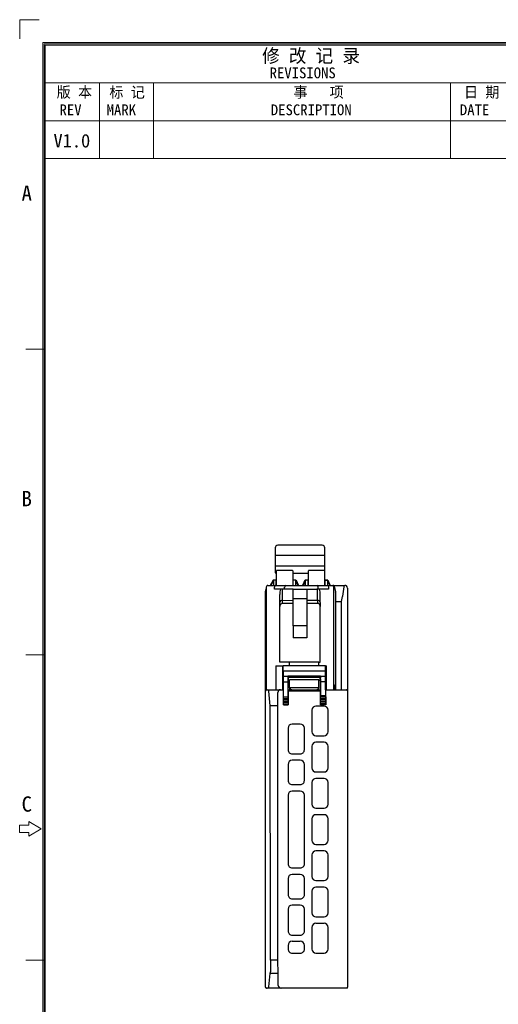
# Model space of a CAD drawing. Header units: millimetres. Extents: x 0 to 427, y 0 to 299.
# Tile 8 of 24: x 0 to 89, y 117 to 299. Entities that reach past the tile are written whole.
import ezdxf
from ezdxf.enums import TextEntityAlignment as Align

# ---------------------------------------------------------------- set-up
doc = ezdxf.new("R2010")
doc.units = ezdxf.units.MM
doc.header["$MEASUREMENT"] = 0
for name, color, linetype, lineweight in [('Layer0000', 7, 'Continuous', 25), ('粗实线', 7, 'Continuous', 30), ('细实线层', 7, 'Continuous', 18)]:
    doc.layers.add(name, color=color, linetype=linetype, lineweight=lineweight)
doc.styles.add('鸿蒙CAD', font='txt')

# ---------------------------------------------------------------- blocks, each defined once
blk = doc.blocks.new('Plastic_A3')
at = {"layer": '细实线层'}
for p, q in [((225.46, 633.8), (225.46, 630.27)), ((225.46, 633.8), (229, 633.8)), ((229.71, 338.7), (229.71, 629.56)), ((229.71, 629.56), (648.26, 629.56)), ((229.93, 338.92), (229.93, 629.33)), ((229.93, 629.33), (648.03, 629.33)), ((230.16, 339.15), (230.16, 629.11)), ((230.16, 629.11), (647.81, 629.11)), ((230.16, 622.11), (330.16, 622.11)), ((240.16, 608.11), (240.16, 622.11)), ((250.16, 608.11), (250.16, 622.11)), ((305.16, 608.11), (305.16, 622.11)), ((230.16, 615.11), (330.16, 615.11)), ((230.16, 608.11), (330.16, 608.11)), ((229.93, 572.83), (226.54, 572.83)), ((229.93, 516.33), (226.54, 516.33)), ((225.41, 484.81), (225.41, 483.45)), ((227.11, 484.81), (225.41, 484.81)), ((227.11, 485.49), (227.11, 484.81)), ((229.37, 484.13), (227.11, 485.49)), ((225.41, 483.45), (227.11, 483.45)), ((227.11, 482.77), (229.37, 484.13)), ((227.11, 483.45), (227.11, 482.77)), ((229.93, 459.83), (226.54, 459.83))]:
    blk.add_line(p, q, dxfattribs=at)
at = {"layer": '细实线层', "style": '鸿蒙CAD'}
for s, height, p in [('REVISIONS', 2, (271.68, 622.96)), ('REV', 2, (232.79, 616.13)), ('MARK', 2, (241.51, 616.13)), ('DESCRIPTION', 2, (271.9, 616.13)), ('DATE', 2, (306.89, 616.13)), ('A', 2.83, (225.76, 600.29)), ('B', 2.83, (225.76, 543.79)), ('C', 2.83, (225.76, 487.29))]:
    blk.add_text(s, height=height, dxfattribs=at).set_placement(p)
at = {"layer": '细实线层', "attachment_point": 7, "style": '鸿蒙CAD'}
for s, insert, char_height, width in [('修 改 记 录', (270.29, 625.59), 2.5, 21.9821), ('版 本', (232.26, 619.17), 2, 9.8795), ('标 记', (242.02, 619.17), 2, 9.692), ('事   项', (276.09, 619.17), 2, 14.2946), ('日 期', (307.65, 619.17), 2, 8.6607)]:
    blk.add_mtext(s, dxfattribs=dict(at, insert=insert, char_height=char_height, width=width))
at = {"layer": '细实线层', "style": '鸿蒙CAD'}
for tag, p in [('V1.0', (231.67, 610.16)), ('XXXN', (538.26, 343))]:
    blk.add_attdef(tag, p, '', height=2.5, dxfattribs=at)
for tag, height, p in [('XXXE', 2.5, (540.24, 365.07)), ('XXXC', 2.5, (573.27, 365.07)), ('XXXA', 2, (624.03, 365.07)), ('XXXG', 2.5, (497.76, 358.07)), ('XXXK', 2, (514.01, 357.04)), ('mm', 2.5, (540.24, 358.07)), ('XXXD', 2.5, (573.27, 358.07)), ('XXXB', 2.5, (624.03, 358.07)), ('XXXM', 2.5, (501.13, 341.19))]:
    blk.add_attdef(tag, text='', height=height, dxfattribs=at).set_placement(p, align=Align.CENTER)
blk.add_attdef('XXXJ', text='', height=2.5, dxfattribs=at).set_placement((503.31, 352.09), align=Align.MIDDLE_RIGHT)

msp = doc.modelspace()

# ---------------------------------------------------------------- linework, layer by layer
at = {"layer": 'Layer0000', "color": 7, "linetype": 'Continuous', "lineweight": 25}
for p, q in [((55.92, 202.22), (47.72, 202.22)), ((47.22, 201.72), (47.22, 200.32)), ((56.42, 200.32), (56.42, 201.72)), ((56.42, 200.32), (47.22, 200.32)), ((47.22, 200.32), (47.22, 198.33)), ((56.42, 198.33), (56.42, 200.32)), ((56.42, 198.33), (47.22, 198.33)), ((47.22, 198.33), (47.22, 197.36)), ((47.22, 197.36), (47.22, 197.22)), ((47.22, 197.22), (47.22, 197.14)), ((47.22, 197.14), (47.22, 197.13)), ((47.22, 197.13), (47.47, 197.13)), ((47.47, 197.13), (47.22, 197.13)), ((47.47, 194.79), (47.47, 197.49)), ((47.57, 197.59), (50.37, 197.59)), ((50.47, 197.49), (50.47, 194.79)), ((53.37, 197.02), (50.47, 197.02)), ((53.37, 194.79), (53.37, 197.49)), ((53.47, 197.59), (56.27, 197.59)), ((56.37, 197.49), (56.37, 194.79)), ((56.37, 197.13), (56.42, 197.13)), ((56.42, 197.13), (56.37, 197.13)), ((56.42, 197.37), (56.42, 198.33)), ((56.42, 197.22), (56.42, 197.37)), ((56.42, 197.15), (56.42, 197.22)), ((56.42, 197.13), (56.42, 197.15)), ((46.84, 195.74), (46.29, 194.79)), ((46.93, 195.69), (46.41, 194.79)), ((47.01, 195.79), (46.93, 195.79)), ((46.96, 195.69), (46.93, 195.69)), ((46.96, 194.79), (46.96, 195.69)), ((47.27, 195.79), (47.01, 195.79)), ((47.37, 195.69), (47.37, 194.79)), ((50.57, 194.79), (50.57, 195.69)), ((50.93, 195.79), (50.67, 195.79)), ((51.01, 195.79), (50.93, 195.79)), ((51.01, 195.69), (50.99, 195.69)), ((50.99, 195.69), (50.99, 194.79)), ((51.01, 195.69), (51.42, 194.79)), ((51.1, 195.74), (51.53, 194.79)), ((52.74, 195.74), (52.31, 194.79)), ((52.84, 195.69), (52.42, 194.79)), ((52.91, 195.79), (52.84, 195.79)), ((52.86, 195.69), (52.84, 195.69)), ((52.86, 194.79), (52.86, 195.69)), ((53.17, 195.79), (52.91, 195.79)), ((53.27, 195.69), (53.27, 194.79)), ((56.47, 194.79), (56.47, 195.69)), ((56.89, 195.69), (56.48, 195.69)), ((56.91, 195.79), (56.57, 195.79)), ((56.91, 195.69), (56.89, 195.69)), ((56.89, 195.69), (56.89, 194.79)), ((56.91, 195.69), (57.32, 194.79)), ((57, 195.74), (57.43, 194.79)), ((45.42, 193.59), (45.57, 194.19)), ((45.42, 192.63), (45.42, 193.59)), ((45.57, 194.49), (45.57, 175.49)), ((45.87, 194.79), (47.2, 194.79)), ((45.87, 194.79), (45.88, 194.79)), ((47.07, 194.1), (47.07, 194.49)), ((48.98, 194.1), (47.07, 194.1)), ((47.2, 194.79), (49.2, 194.79)), ((47.47, 194.81), (47.37, 194.81)), ((48.07, 191.65), (48.07, 193.1)), ((48.57, 192.03), (48.57, 194.1)), ((48.98, 194.1), (48.98, 194.49)), ((49.2, 194.1), (48.98, 194.1)), ((49.2, 194.79), (54.95, 194.79)), ((50.57, 194.1), (49.2, 194.1)), ((50.57, 192.3), (50.57, 194.1)), ((50.57, 194.1), (53.07, 194.1)), ((53.07, 194.1), (53.07, 192.3)), ((53.07, 194.1), (54.95, 194.1)), ((54.95, 194.79), (56.95, 194.79)), ((55.16, 194.1), (54.95, 194.1)), ((55.07, 192.04), (55.07, 194.1)), ((55.16, 194.1), (55.16, 194.49)), ((57.07, 194.1), (55.16, 194.1)), ((55.57, 191.65), (55.57, 193.1)), ((56.47, 194.81), (56.37, 194.81)), ((56.95, 194.79), (57.77, 194.79)), ((57.07, 194.49), (57.07, 194.1)), ((57.79, 194.79), (57.9, 194.79)), ((57.9, 194.79), (57.97, 194.79)), ((57.97, 194.79), (60.14, 194.79)), ((58.07, 175.49), (58.07, 194.49)), ((58.16, 194.64), (58.42, 193.62)), ((58.47, 175.49), (58.47, 193.48)), ((59.93, 194.51), (59.67, 192.8)), ((60.62, 194.29), (60.62, 192.71)), ((45.57, 192.63), (45.42, 192.63)), ((45.42, 192.58), (45.42, 192.63)), ((45.42, 175.29), (45.42, 192.58)), ((45.42, 192.58), (45.57, 192.58)), ((48.07, 190.92), (48.07, 191.65)), ((48.57, 192.03), (50.57, 192.04)), ((48.57, 191.47), (48.57, 192.03)), ((50.57, 191.47), (48.57, 191.47)), ((50.57, 187.3), (50.57, 192.3)), ((53.07, 192.3), (50.57, 192.3)), ((53.07, 192.3), (53.07, 187.3)), ((53.07, 192.04), (55.07, 192.04)), ((55.07, 191.47), (53.07, 191.47)), ((55.07, 192.04), (55.07, 191.47)), ((55.57, 191.65), (55.57, 190.92)), ((58.47, 191.79), (59.52, 191.79)), ((59.52, 191.79), (59.66, 192.74)), ((59.52, 175.49), (59.52, 191.79)), ((59.67, 192.8), (59.66, 192.74)), ((60.62, 192.71), (60.62, 175.32)), ((48.07, 183.19), (48.07, 190.92)), ((55.57, 183.19), (55.57, 190.92)), ((53.07, 187.3), (50.57, 187.3)), ((50.57, 187.3), (50.57, 185.11)), ((53.07, 187.3), (53.07, 185.11)), ((53.07, 185.11), (50.57, 185.11)), ((48.07, 181.84), (48.07, 183.19)), ((55.57, 181.84), (55.57, 183.19)), ((48.07, 180.59), (48.07, 181.84)), ((49.87, 180.59), (48.07, 180.59)), ((49.87, 180.57), (49.87, 180.59)), ((55.32, 180.58), (49.87, 180.57)), ((49.87, 179.99), (49.87, 180.57)), ((55.32, 180.58), (55.32, 180.59)), ((55.32, 180.59), (55.57, 180.59)), ((55.32, 179.99), (55.32, 180.58)), ((55.57, 180.59), (55.57, 181.84)), ((47.32, 179.89), (47.32, 175.49)), ((47.32, 179.89), (48.72, 179.89)), ((48.67, 175.49), (48.67, 179.89)), ((48.72, 179), (48.67, 179.09)), ((48.72, 179.99), (56.55, 179.99)), ((48.72, 179.49), (48.72, 179.99)), ((48.72, 178.85), (48.72, 179.49)), ((48.72, 178.85), (48.74, 178.99)), ((48.72, 175.49), (48.72, 178.85)), ((48.74, 178.99), (56.55, 178.99)), ((56.55, 179.49), (56.55, 179.99)), ((56.55, 179.89), (56.72, 179.89)), ((56.55, 178.99), (56.55, 179.49)), ((56.57, 175.49), (56.55, 178.99)), ((56.72, 175.49), (56.72, 179.89)), ((48.67, 177.42), (48.72, 177.5)), ((48.75, 177.99), (48.74, 178.49)), ((48.75, 177.98), (48.75, 177.99)), ((48.75, 177.99), (49.6, 177.99)), ((48.75, 177.98), (49.59, 177.98)), ((48.78, 174.19), (48.77, 176.98)), ((48.77, 176.98), (49.58, 176.98)), ((49.58, 176.98), (49.58, 174.19)), ((49.6, 177.99), (49.59, 177.98)), ((49.6, 178.07), (55.62, 178.07)), ((49.6, 177.99), (49.6, 178.07)), ((49.63, 178.01), (49.6, 178.07)), ((49.63, 178.01), (55.59, 178.01)), ((49.64, 177.71), (49.64, 177.74)), ((55.59, 177.74), (49.64, 177.74)), ((49.65, 175.49), (49.65, 177.19)), ((49.87, 177.19), (49.65, 177.19)), ((49.87, 175.82), (49.87, 177.3)), ((55.32, 177.3), (49.87, 177.3)), ((55.32, 175.82), (55.32, 177.3)), ((55.57, 177.19), (55.32, 177.19)), ((55.57, 177.19), (55.57, 175.49)), ((55.62, 178.07), (55.59, 178.01)), ((55.59, 177.74), (55.59, 177.71)), ((55.62, 178.07), (55.62, 177.99)), ((55.62, 177.99), (56.55, 177.99)), ((55.62, 177.99), (55.63, 177.98)), ((55.63, 177.98), (56.54, 177.98)), ((55.65, 174.39), (55.65, 176.98)), ((56.53, 176.98), (55.65, 176.98)), ((56.53, 176.98), (56.54, 174.39)), ((56.55, 177.99), (56.54, 177.98)), ((56.55, 178.49), (56.55, 177.99)), ((45.42, 175.29), (45.42, 175.26)), ((45.43, 125.47), (45.42, 175.26)), ((45.61, 175.49), (45.78, 175.49)), ((45.78, 175.49), (45.87, 175.49)), ((45.87, 175.49), (47.32, 175.49)), ((46.32, 172.49), (46.05, 175.26)), ((47.32, 175.49), (48.22, 175.49)), ((47.72, 172.49), (47.72, 174.99)), ((48.22, 175.49), (48.72, 175.49)), ((48.72, 175.49), (48.76, 175.46)), ((48.77, 173.69), (48.76, 174.96)), ((49.65, 175.49), (49.6, 175.45)), ((49.6, 175.45), (55.62, 175.45)), ((55.62, 175.25), (49.6, 175.25)), ((49.6, 175.25), (49.6, 172.69)), ((49.65, 175.49), (55.57, 175.49)), ((55.32, 175.82), (49.87, 175.82)), ((49.92, 175.49), (49.92, 175.77)), ((49.97, 175.69), (49.97, 175.49)), ((55.57, 175.49), (55.62, 175.45)), ((55.62, 172.69), (55.62, 175.25)), ((56.57, 175.49), (60.12, 175.49)), ((56.57, 175.29), (56.58, 173.19)), ((58.2, 176.34), (58.07, 176.34)), ((58.22, 176.34), (58.2, 176.34)), ((58.22, 175.49), (58.22, 176.34)), ((58.42, 176.15), (58.42, 175.49)), ((60.12, 175.49), (60.42, 175.49)), ((60.56, 175.44), (60.56, 175.44)), ((60.57, 175.43), (60.57, 175.44)), ((60.62, 175.29), (60.63, 120.5)), ((48.77, 173.19), (48.77, 173.69)), ((48.78, 172.69), (48.77, 173.19)), ((48.78, 173.89), (48.78, 174.19)), ((48.78, 174.19), (48.78, 174.19)), ((48.78, 174.19), (49.58, 174.19)), ((48.78, 173.89), (49.58, 173.89)), ((48.78, 173.39), (48.78, 173.69)), ((48.78, 173.69), (48.78, 173.69)), ((48.78, 173.69), (49.59, 173.69)), ((48.78, 173.39), (49.59, 173.39)), ((48.78, 172.89), (48.78, 173.19)), ((48.78, 173.19), (48.78, 173.19)), ((48.78, 173.19), (49.59, 173.19)), ((49.58, 174.19), (49.58, 174.19)), ((49.58, 174.19), (49.58, 173.89)), ((49.59, 173.69), (49.59, 173.69)), ((49.59, 173.69), (49.59, 173.39)), ((49.59, 173.19), (49.6, 173.19)), ((49.6, 173.19), (49.6, 172.89)), ((55.63, 173.39), (55.63, 173.69)), ((55.63, 173.69), (55.64, 173.69)), ((56.57, 173.39), (55.63, 173.39)), ((55.63, 172.89), (55.63, 173.19)), ((55.63, 173.19), (55.63, 173.19)), ((56.57, 173.19), (55.63, 173.19)), ((55.64, 173.89), (55.64, 174.19)), ((55.64, 174.19), (55.65, 174.19)), ((56.55, 173.89), (55.64, 173.89)), ((56.56, 173.69), (55.64, 173.69)), ((56.54, 174.39), (55.65, 174.39)), ((56.55, 174.19), (55.65, 174.19)), ((56.55, 174.19), (56.55, 174.19)), ((56.55, 174.19), (56.55, 173.89)), ((56.56, 173.69), (56.56, 173.69)), ((56.56, 173.69), (56.57, 173.39)), ((56.57, 173.19), (56.57, 173.19)), ((56.57, 173.19), (56.57, 172.89)), ((56.58, 173.19), (56.58, 172.69)), ((46.33, 125.44), (46.32, 172.49)), ((47.72, 172.49), (46.32, 172.49)), ((47.73, 125.44), (47.72, 172.49)), ((48.78, 172.89), (49.6, 172.89)), ((48.78, 172.69), (48.78, 172.69)), ((48.78, 172.69), (49.6, 172.69)), ((49.6, 172.69), (49.6, 172.69)), ((54.02, 171.73), (54.02, 167.73)), ((56.27, 172.48), (54.77, 172.48)), ((55.62, 172.69), (55.63, 172.69)), ((56.57, 172.89), (55.63, 172.89)), ((56.58, 172.69), (55.63, 172.69)), ((56.58, 172.69), (56.58, 172.69)), ((57.02, 167.73), (57.03, 171.73)), ((49.62, 168.38), (49.62, 164.38)), ((51.87, 169.13), (50.37, 169.13)), ((52.63, 164.38), (52.63, 168.38)), ((54.77, 166.98), (56.27, 166.98)), ((56.27, 165.78), (54.77, 165.78)), ((54.02, 165.03), (54.02, 161.03)), ((57.02, 161.03), (57.02, 165.03)), ((50.37, 163.62), (51.87, 163.62)), ((51.87, 162.44), (50.37, 162.44)), ((49.62, 161.68), (49.62, 158.71)), ((52.63, 158.71), (52.63, 161.68)), ((54.77, 160.28), (56.27, 160.28)), ((56.27, 159.08), (54.77, 159.08)), ((50.37, 157.95), (51.87, 157.95)), ((51.87, 156.75), (50.37, 156.75)), ((54.02, 158.33), (54.02, 154.33)), ((57.02, 154.33), (57.02, 158.33)), ((49.61, 155.99), (49.61, 143.29)), ((52.64, 143.29), (52.63, 155.99)), ((54.77, 153.58), (56.27, 153.58)), ((54.02, 151.63), (54.02, 147.63)), ((56.27, 152.38), (54.77, 152.38)), ((57.02, 147.63), (57.02, 151.63)), ((54.77, 146.88), (56.27, 146.88)), ((54.02, 144.93), (54.03, 140.93)), ((56.27, 145.68), (54.77, 145.68)), ((57.03, 140.93), (57.02, 144.93)), ((50.38, 142.52), (51.88, 142.52)), ((49.61, 140.57), (49.61, 137.58)), ((51.88, 141.34), (50.38, 141.34)), ((52.65, 137.58), (52.64, 140.57)), ((54.78, 140.18), (56.28, 140.18)), ((56.28, 138.98), (54.78, 138.98)), ((50.38, 136.81), (51.88, 136.81)), ((54.03, 138.23), (54.03, 134.23)), ((57.03, 134.23), (57.03, 138.23)), ((49.6, 134.88), (49.6, 130.88)), ((51.88, 135.65), (50.38, 135.65)), ((52.65, 130.88), (52.65, 134.88)), ((54.78, 133.48), (56.28, 133.48)), ((54.03, 131.53), (54.03, 127.53)), ((56.28, 132.28), (54.78, 132.28)), ((57.03, 127.53), (57.03, 131.53)), ((50.38, 130.11), (51.88, 130.11)), ((49.6, 128.18), (49.6, 127.53)), ((51.88, 128.95), (50.38, 128.95)), ((52.65, 127.53), (52.65, 128.18)), ((50.38, 126.75), (51.88, 126.75)), ((54.78, 126.78), (56.28, 126.78)), ((45.43, 120.79), (45.43, 125.47)), ((47.73, 125.44), (46.33, 125.44)), ((46.33, 125.44), (46.33, 123.29)), ((47.77, 123.01), (47.73, 125.44)), ((46.05, 120.53), (46.3, 123.01)), ((46.3, 123.01), (46.33, 123.29)), ((47.77, 123.01), (46.3, 123.01)), ((47.8, 120.79), (47.77, 123.01)), ((45.43, 120.49), (45.43, 120.79)), ((45.71, 120.29), (45.63, 120.29)), ((45.84, 120.29), (45.71, 120.29)), ((48.3, 120.29), (45.84, 120.29)), ((48.36, 120.29), (48.3, 120.29)), ((48.87, 120.29), (48.36, 120.29)), ((60.43, 120.29), (48.87, 120.29)), ((60.53, 120.29), (60.43, 120.29))]:
    msp.add_line(p, q, dxfattribs=at)
for centre, radius, start, end in [((47.72, 201.72), 0.5, 90.006, 180.006), ((55.92, 201.72), 0.5, 0.006, 90.0058), ((47.57, 197.49), 0.1, 90.0056, 180.006), ((50.37, 197.49), 0.1, 0.006, 90.006), ((53.47, 197.49), 0.1, 90.0056, 180.006), ((56.27, 197.49), 0.1, 0.006, 90.006), ((46.93, 195.69), 0.1, 90.0013, 150.0036), ((47.04, 195.71), 0.0863, 111.1717, 193.1125), ((47.27, 195.69), 0.1, 0.0537, 90.006), ((50.67, 195.69), 0.1, 90.006, 179.9954), ((50.9, 195.71), 0.0863, 346.8963, 68.8209), ((51.01, 195.69), 0.1, 24.7953, 90.0013), ((52.84, 195.69), 0.1, 90.0013, 155.2127), ((52.94, 195.71), 0.0863, 111.1719, 193.1125), ((53.17, 195.69), 0.1, 0.0537, 90.006), ((56.57, 195.69), 0.1, 90.0046, 179.8295), ((57.02, 195.7), 0.131, 146.6076, 181.7167), ((56.91, 195.69), 0.1, 79.5249, 89.8859), ((56.9, 195.8), 0.0281, 289.7842, 351.1702), ((56.91, 195.69), 0.1, 24.7953, 79.5281), ((45.87, 194.49), 0.3, 89.9665, 180.006), ((52.43, 193.12), 4.36, 167.0238, 180.2505), ((49.25, 194.53), 0.268, 101.4278, 188.0555), ((54.89, 194.53), 0.268, 351.9566, 78.5843), ((51.42, 193.15), 4.15, 359.3749, 13.2729), ((57.77, 194.49), 0.3, 0.006, 90.006), ((57.97, 194.6), 0.199, 14.0374, 89.9954), ((58.22, 193.57), 0.199, 0.003, 14.0374), ((58.32, 193.48), 0.15, 0.003, 47.6193), ((60.23, 194.5), 0.295, 107.6202, 178.7994), ((60.12, 194.29), 0.5, 53.4603, 87.8715), ((60.12, 194.29), 0.5, 0.0026, 53.1331), ((48.52, 191.58), 0.456, 83.829, 171.9099), ((48.6, 190.94), 0.525, 92.6519, 182.4783), ((55.12, 191.58), 0.456, 8.1491, 96.1357), ((55.05, 190.95), 0.522, 357.2691, 87.6312), ((34.42, 178.54), 14.33, 359.824, 1.8237), ((63.71, 178.66), 7.17, 177.304, 181.3021), ((17.73, 177.04), 31.03, 359.884, 1.7294), ((65.1, 177.21), 15.53, 177.1929, 180.8819), ((45.96, 177.78), 3.68, 359.2546, 3.4445), ((55.79, 177.61), 6.15, 179.0753, 183.8456), ((49.43, 177.61), 6.15, 356.1598, 0.9309), ((59.27, 177.78), 3.68, 176.5609, 180.7515), ((40.13, 177.21), 15.52, 359.124, 2.8136), ((72.05, 177.3), 15.52, 177.4924, 181.1822), ((45.62, 175.29), 0.2, 94.8692, 180.003), ((45.8, 175.25), 0.252, 1.3274, 72.1248), ((48.22, 175), 0.499, 90.0094, 180.2155), ((34.14, 175), 14.62, 359.8398, 1.7991), ((52.59, 175.3), 2.99, 177.1011, 180.9396), ((50.37, 175.99), 0.5, 199.9561, 270.0033), ((54.82, 175.99), 0.5, 270.0063, 340.056), ((52.64, 175.3), 2.99, 359.0662, 2.9054), ((59.43, 175.36), 2.87, 177.3038, 181.3021), ((58.22, 176.15), 0.199, 1.3328, 90.0029), ((60.42, 175.29), 0.2, 47.0096, 89.8107), ((60.42, 175.29), 0.2, 8.0415, 42.3116), ((60.42, 175.29), 0.203, 0.0399, 7.9479), ((43.05, 173.81), 5.73, 358.8235, 0.8238), ((43.05, 173.31), 5.73, 358.8235, 0.8238), ((52.45, 173.84), 2.87, 179.0043, 183.0015), ((52.46, 173.34), 2.87, 179.0043, 183.0015), ((52.77, 173.34), 2.87, 357.004, 1.0019), ((52.78, 173.84), 2.87, 357.004, 1.0019), ((52.78, 174.34), 2.87, 357.004, 1.0019), ((59.41, 174.36), 2.87, 179.3054, 183.2998), ((59.42, 173.86), 2.87, 179.3047, 183.3009), ((59.43, 173.36), 2.87, 179.3047, 183.3009), ((43.05, 172.81), 5.73, 358.8235, 0.8238), ((52.46, 172.84), 2.87, 179.0043, 183.0015), ((54.78, 171.73), 0.752, 90.1259, 179.8808), ((52.76, 172.84), 2.87, 357.004, 1.0019), ((56.27, 171.73), 0.752, 0.339, 89.8801), ((59.44, 172.86), 2.87, 179.3047, 183.3009), ((50.37, 168.38), 0.753, 90.003, 179.9715), ((51.87, 168.38), 0.753, 0.0345, 90.003), ((54.78, 167.73), 0.752, 180.124, 269.882), ((56.27, 167.73), 0.752, 270.124, 359.8815), ((54.78, 165.03), 0.752, 90.1258, 179.8809), ((56.27, 165.03), 0.752, 0.1254, 89.8802), ((50.37, 164.38), 0.755, 179.9715, 270.003), ((51.87, 164.38), 0.755, 270.003, 0.0345), ((50.37, 161.68), 0.757, 90.003, 179.9715), ((51.87, 161.68), 0.757, 0.0345, 90.003), ((54.78, 161.03), 0.752, 180.1239, 269.8821), ((56.27, 161.03), 0.752, 270.1335, 359.8721), ((50.37, 158.71), 0.758, 179.9715, 270.003), ((51.87, 158.71), 0.758, 270.003, 0.0345), ((54.78, 158.33), 0.752, 90.1257, 179.881), ((56.27, 158.33), 0.752, 0.1254, 89.8803), ((50.37, 155.99), 0.76, 90.003, 179.9715), ((51.87, 155.99), 0.76, 0.0345, 90.003), ((54.78, 154.33), 0.752, 180.1239, 269.8821), ((56.27, 154.33), 0.752, 270.1334, 359.8722), ((54.78, 151.63), 0.752, 90.1256, 179.8811), ((56.27, 151.63), 0.752, 0.1253, 89.8804), ((54.78, 147.63), 0.752, 180.1238, 269.8822), ((56.27, 147.63), 0.752, 270.1334, 359.8723), ((54.78, 144.93), 0.752, 90.1255, 179.8812), ((56.27, 144.93), 0.752, 0.1252, 89.8805), ((50.38, 143.29), 0.767, 179.9715, 270.003), ((51.88, 143.29), 0.767, 270.003, 0.0345), ((50.38, 140.57), 0.768, 90.003, 179.9715), ((51.88, 140.57), 0.768, 0.0345, 90.003), ((54.78, 140.93), 0.752, 180.1237, 269.8823), ((56.27, 140.93), 0.752, 270.1333, 359.8723), ((54.78, 138.23), 0.752, 90.1254, 179.8813), ((56.27, 138.23), 0.752, 0.1251, 89.8806), ((50.38, 137.58), 0.77, 179.9715, 270.003), ((51.88, 137.58), 0.77, 270.003, 0.0345), ((50.38, 134.88), 0.771, 90.003, 179.9715), ((51.88, 134.88), 0.771, 0.0345, 90.003), ((54.78, 134.23), 0.752, 180.1236, 269.8823), ((56.27, 134.23), 0.752, 270.1332, 359.8724), ((54.78, 131.53), 0.752, 90.1253, 179.8814), ((56.27, 131.53), 0.752, 0.125, 89.8807), ((50.38, 130.88), 0.774, 179.9715, 270.003), ((51.88, 130.88), 0.774, 270.003, 0.0345), ((50.38, 128.18), 0.775, 90.003, 179.9715), ((50.38, 127.53), 0.776, 179.9715, 270.003), ((51.88, 128.18), 0.775, 0.0345, 90.003), ((51.88, 127.53), 0.776, 270.003, 0.0345), ((54.78, 127.53), 0.752, 180.1236, 269.8824), ((56.27, 127.53), 0.752, 270.1332, 359.8725), ((45.63, 120.49), 0.2, 180.0013, 270.0032), ((45.81, 120.53), 0.238, 277.8422, 0.2517), ((48.3, 120.79), 0.499, 180.8411, 270.0323), ((48.36, 120.79), 0.5, 261.6588, 270.003), ((60.38, 120.49), 0.24, 306.0336, 353.0288), ((60.35, 120.5), 0.279, 351.756, 359.3603)]:
    msp.add_arc(centre, radius, start, end, dxfattribs=at)
for points, weights in [([(47.22, 197.13), (47.22, 197.13), (47.22, 197.13)], [0.980878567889, 0.989784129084, 1]), ([(56.42, 197.13), (56.42, 197.13), (56.42, 197.13)], [1, 0.98978412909, 0.980878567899])]:
    msp.add_rational_spline(points, weights, degree=2, dxfattribs=at)
for points in [[(47.2, 194.79), (47.13, 194.79), (47.07, 194.67), (47.07, 194.49)], [(56.95, 194.79), (57.01, 194.79), (57.07, 194.67), (57.07, 194.49)]]:
    msp.add_open_spline(points, degree=3, dxfattribs=at)

# ---------------------------------------------------------------- block references
at = {"layer": '细实线层'}
ref = msp.add_blockref('Plastic_A3', (-225.48, -334.35), dxfattribs=at)
ref.add_attrib('V1.0', 'V1.0', dxfattribs={"layer": '粗实线', "height": 2.5, "style": '鸿蒙CAD'}).set_placement((6.19, 278.31), align=Align.TOP_LEFT)

doc.saveas('drawing.dxf')
